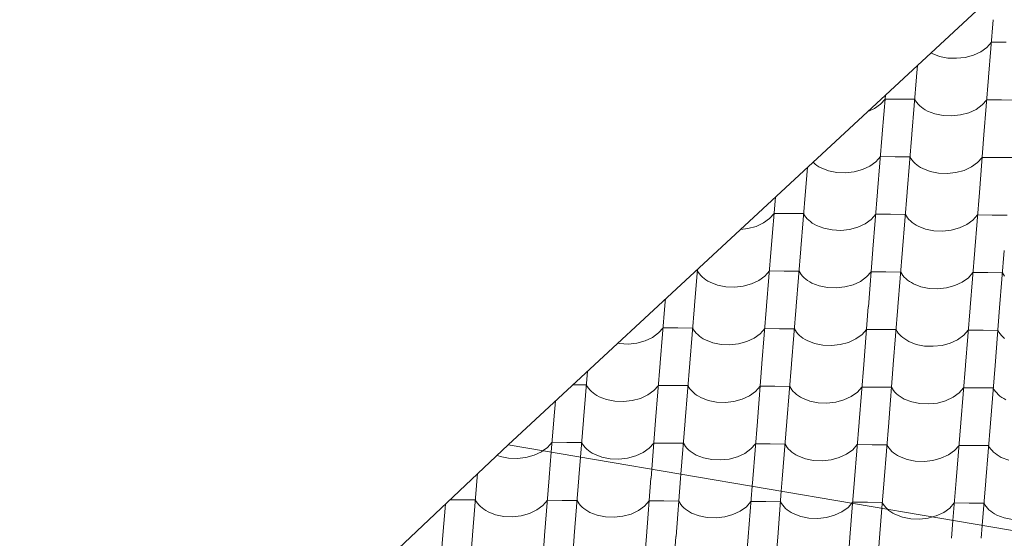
# Model space of a CAD drawing. Header units: millimetres. Extents: x -124639 to 133188, y -48358 to 76648.
# Tile 10 of 49: x 1153 to 2747, y 8548 to 9388. Entities that reach past the tile are written whole.
import ezdxf

# ---------------------------------------------------------------- set-up
doc = ezdxf.new("R2010")
doc.units = ezdxf.units.MM
doc.header["$MEASUREMENT"] = 0
doc.layers.add('Konstrukce - střechy a skořepiny', color=7, linetype='Continuous')
doc.layers.add('Výplně - Povrchové', color=7, linetype='Continuous')

# ---------------------------------------------------------------- blocks, each defined once
blk = doc.blocks.new('*X2')
at = {"layer": 'Výplně - Povrchové', "color": 7, "linetype": 'Continuous', "lineweight": 13}
for p, q in [((2728.7, 9387.6), (2721.2, 9294.7)), ((2708.6, 9335.9), (2718.4, 9343)), ((2718.4, 9343), (2725.8, 9351.4)), ((2749.7, 9351.2), (2725.8, 9351.4)), ((2627.9, 9334.1), (2629.7, 9333.1)), ((2629.7, 9333.1), (2641.7, 9328.4)), ((2641.7, 9328.4), (2655.1, 9325.7)), ((2655.1, 9325.7), (2669.3, 9325.2)), ((2669.3, 9325.2), (2683.3, 9326.7)), ((2683.3, 9326.7), (2696.7, 9330.4)), ((2696.7, 9330.4), (2708.6, 9335.9)), ((2606, 9313.7), (2604.5, 9295.6)), ((2604.5, 9295.2), (2597, 9202.3)), ((2721.2, 9294.3), (2713.7, 9201.4)), ((2546.3, 9251), (2553.6, 9259.3)), ((2554.1, 9265.6), (2549.1, 9202.7)), ((2577.6, 9259.2), (2553.6, 9259.3)), ((2601.6, 9259), (2577.6, 9259.2)), ((2601.6, 9259), (2603.1, 9256.2)), ((2524.9, 9238.5), (2536.4, 9243.9)), ((2536.4, 9243.9), (2546.3, 9251)), ((2603.1, 9256.2), (2605, 9253.4)), ((2605, 9253.4), (2607.2, 9250.8)), ((2607.2, 9250.8), (2609.7, 9248.3)), ((2609.7, 9248.3), (2612.5, 9246)), ((2612.5, 9246), (2615.5, 9243.8)), ((2615.5, 9243.8), (2618.7, 9241.7)), ((2701.1, 9242.6), (2710.9, 9249.7)), ((2710.9, 9249.7), (2718.3, 9258.1)), ((2742.2, 9257.9), (2718.3, 9258.1)), ((2766.2, 9257.7), (2742.2, 9257.9)), ((2618.7, 9241.7), (2622.2, 9239.8)), ((2622.2, 9239.8), (2634.2, 9235.2)), ((2634.2, 9235.2), (2647.6, 9232.5)), ((2647.6, 9232.5), (2661.8, 9231.9)), ((2661.8, 9231.9), (2675.8, 9233.5)), ((2675.8, 9233.5), (2689.2, 9237.1)), ((2689.2, 9237.1), (2701.1, 9242.6)), ((2549, 9202.3), (2541.6, 9109.4)), ((2597, 9202), (2589.5, 9109)), ((2713.7, 9201.1), (2706.2, 9108.1)), ((2538.8, 9157.7), (2546.1, 9166.1)), ((2570.1, 9165.9), (2546.1, 9166.1)), ((2594, 9165.7), (2570.1, 9165.9)), ((2594, 9165.7), (2595.6, 9162.9)), ((2703.4, 9156.4), (2710.8, 9164.8)), ((2734.7, 9164.6), (2710.8, 9164.8)), ((2758.7, 9164.4), (2734.7, 9164.6)), ((2427.9, 9148.6), (2424.8, 9110.3)), ((2436.9, 9157), (2437.6, 9156.3)), ((2437.6, 9156.3), (2440.3, 9154)), ((2440.3, 9154), (2443.3, 9151.8)), ((2443.3, 9151.8), (2446.6, 9149.7)), ((2446.6, 9149.7), (2450, 9147.8)), ((2450, 9147.8), (2462.1, 9143.1)), ((2517, 9145.1), (2528.9, 9150.6)), ((2528.9, 9150.6), (2538.8, 9157.7)), ((2595.6, 9162.9), (2597.5, 9160.2)), ((2597.5, 9160.2), (2599.7, 9157.6)), ((2599.7, 9157.6), (2602.2, 9155.1)), ((2602.2, 9155.1), (2605, 9152.7)), ((2605, 9152.7), (2608, 9150.5)), ((2608, 9150.5), (2611.2, 9148.4)), ((2611.2, 9148.4), (2614.7, 9146.6)), ((2681.7, 9143.8), (2693.6, 9149.3)), ((2693.6, 9149.3), (2703.4, 9156.4)), ((2462.1, 9143.1), (2475.5, 9140.4)), ((2475.5, 9140.4), (2489.6, 9139.9)), ((2489.6, 9139.9), (2503.7, 9141.4)), ((2503.7, 9141.4), (2517, 9145.1)), ((2614.7, 9146.6), (2626.7, 9141.9)), ((2626.7, 9141.9), (2640.1, 9139.2)), ((2640.1, 9139.2), (2654.2, 9138.6)), ((2654.2, 9138.6), (2668.3, 9140.2)), ((2668.3, 9140.2), (2681.7, 9143.8)), ((2376.1, 9100.6), (2369.4, 9017.4)), ((2424.8, 9109.9), (2417.3, 9017)), ((2541.5, 9109), (2534.1, 9016.1)), ((2589.5, 9108.7), (2582, 9015.7)), ((2706.2, 9107.8), (2698.7, 9014.8)), ((2366.6, 9065.7), (2374, 9074)), ((2397.9, 9073.9), (2374, 9074)), ((2421.9, 9073.7), (2397.9, 9073.9)), ((2421.9, 9073.7), (2423.5, 9070.9)), ((2423.5, 9070.9), (2425.4, 9068.1)), ((2425.4, 9068.1), (2427.6, 9065.5)), ((2531.3, 9064.4), (2538.6, 9072.8)), ((2562.6, 9072.6), (2538.6, 9072.8)), ((2586.5, 9072.4), (2562.6, 9072.6)), ((2586.5, 9072.4), (2588.1, 9069.6)), ((2588.1, 9069.6), (2590, 9066.9)), ((2695.9, 9063.2), (2703.3, 9071.5)), ((2727.2, 9071.3), (2703.3, 9071.5)), ((2751.2, 9071.2), (2727.2, 9071.3)), ((2331.5, 9049.4), (2344.9, 9053)), ((2344.9, 9053), (2356.8, 9058.6)), ((2356.8, 9058.6), (2366.6, 9065.7)), ((2427.6, 9065.5), (2430.1, 9063)), ((2430.1, 9063), (2432.8, 9060.7)), ((2432.8, 9060.7), (2435.8, 9058.5)), ((2435.8, 9058.5), (2439.1, 9056.4)), ((2439.1, 9056.4), (2442.5, 9054.5)), ((2442.5, 9054.5), (2454.6, 9049.9)), ((2496.2, 9048.2), (2509.5, 9051.8)), ((2509.5, 9051.8), (2521.4, 9057.3)), ((2521.4, 9057.3), (2531.3, 9064.4)), ((2590, 9066.9), (2592.2, 9064.3)), ((2592.2, 9064.3), (2594.7, 9061.8)), ((2594.7, 9061.8), (2597.5, 9059.4)), ((2597.5, 9059.4), (2600.5, 9057.2)), ((2600.5, 9057.2), (2603.7, 9055.2)), ((2603.7, 9055.2), (2607.2, 9053.3)), ((2607.2, 9053.3), (2619.2, 9048.6)), ((2674.2, 9050.5), (2686.1, 9056)), ((2686.1, 9056), (2695.9, 9063.2)), ((2319.5, 9048.1), (2331.5, 9049.4)), ((2454.6, 9049.9), (2468, 9047.2)), ((2468, 9047.2), (2482.1, 9046.6)), ((2482.1, 9046.6), (2496.2, 9048.2)), ((2619.2, 9048.6), (2632.6, 9045.9)), ((2632.6, 9045.9), (2646.7, 9045.3)), ((2646.7, 9045.3), (2660.8, 9046.9)), ((2660.8, 9046.9), (2674.2, 9050.5)), ((2369.4, 9017), (2361.9, 8924.1)), ((2417.3, 9016.7), (2409.8, 8923.7)), ((2534, 9015.8), (2526.6, 8922.8)), ((2582, 9015.4), (2574.5, 8922.5)), ((2698.7, 9014.5), (2691.2, 8921.6)), ((2746.6, 9014.1), (2739.1, 8921.2)), ((2249.9, 8983.5), (2245.2, 8925)), ((2249.8, 8981.7), (2247.9, 8981.7)), ((2249.8, 8981.7), (2251.3, 8978.8)), ((2251.3, 8978.8), (2253.2, 8976.1)), ((2253.2, 8976.1), (2255.4, 8973.5)), ((2255.4, 8973.5), (2257.9, 8971)), ((2349.3, 8965.3), (2359.1, 8972.4)), ((2359.1, 8972.4), (2366.5, 8980.8)), ((2390.4, 8980.6), (2366.5, 8980.8)), ((2414.4, 8980.4), (2390.4, 8980.6)), ((2414.4, 8980.4), (2416, 8977.6)), ((2416, 8977.6), (2417.9, 8974.9)), ((2417.9, 8974.9), (2420.1, 8972.3)), ((2420.1, 8972.3), (2422.6, 8969.8)), ((2523.8, 8971.1), (2531.1, 8979.5)), ((2555.1, 8979.3), (2531.1, 8979.5)), ((2579, 8979.1), (2555.1, 8979.3)), ((2579, 8979.1), (2580.6, 8976.3)), ((2580.6, 8976.3), (2582.5, 8973.6)), ((2582.5, 8973.6), (2584.7, 8971)), ((2688.4, 8969.9), (2695.8, 8978.2)), ((2719.7, 8978.1), (2695.8, 8978.2)), ((2743.7, 8977.9), (2719.7, 8978.1)), ((2743.7, 8977.9), (2745.3, 8975.1)), ((2745.3, 8975.1), (2747.2, 8972.3)), ((2257.9, 8971), (2260.7, 8968.7)), ((2260.7, 8968.7), (2263.7, 8966.5)), ((2263.7, 8966.5), (2266.9, 8964.4)), ((2266.9, 8964.4), (2270.4, 8962.5)), ((2270.4, 8962.5), (2282.4, 8957.8)), ((2282.4, 8957.8), (2295.8, 8955.1)), ((2310, 8954.6), (2324, 8956.1)), ((2324, 8956.1), (2337.4, 8959.8)), ((2337.4, 8959.8), (2349.3, 8965.3)), ((2422.6, 8969.8), (2425.3, 8967.4)), ((2425.3, 8967.4), (2428.3, 8965.2)), ((2428.3, 8965.2), (2431.6, 8963.1)), ((2431.6, 8963.1), (2435, 8961.3)), ((2435, 8961.3), (2447.1, 8956.6)), ((2447.1, 8956.6), (2460.5, 8953.9)), ((2488.7, 8954.9), (2502, 8958.5)), ((2502, 8958.5), (2513.9, 8964)), ((2513.9, 8964), (2523.8, 8971.1)), ((2584.7, 8971), (2587.2, 8968.5)), ((2587.2, 8968.5), (2590, 8966.1)), ((2590, 8966.1), (2593, 8963.9)), ((2593, 8963.9), (2596.2, 8961.9)), ((2596.2, 8961.9), (2599.7, 8960)), ((2599.7, 8960), (2611.7, 8955.3)), ((2653.3, 8953.6), (2666.7, 8957.2)), ((2666.7, 8957.2), (2678.6, 8962.8)), ((2678.6, 8962.8), (2688.4, 8969.9)), ((2295.8, 8955.1), (2310, 8954.6)), ((2460.5, 8953.9), (2474.6, 8953.3)), ((2474.6, 8953.3), (2488.7, 8954.9)), ((2611.7, 8955.3), (2625.1, 8952.6)), ((2625.1, 8952.6), (2639.2, 8952)), ((2639.2, 8952), (2653.3, 8953.6)), ((2197.2, 8925), (2189.8, 8832.1)), ((2198.1, 8935.5), (2197.3, 8925.3)), ((2245.2, 8924.6), (2237.7, 8831.7)), ((2361.9, 8923.7), (2354.4, 8830.8)), ((2409.8, 8923.4), (2402.3, 8830.4)), ((2526.5, 8922.5), (2519.1, 8829.5)), ((2574.5, 8922.1), (2567, 8829.2)), ((2691.2, 8921.2), (2683.7, 8828.3)), ((2739.1, 8920.9), (2731.6, 8827.9)), ((2177.1, 8873.3), (2187, 8880.4)), ((2187, 8880.4), (2194.3, 8888.7)), ((2218.3, 8888.6), (2194.3, 8888.7)), ((2242.3, 8888.4), (2218.3, 8888.6)), ((2242.3, 8888.4), (2243.8, 8885.6)), ((2243.8, 8885.6), (2245.7, 8882.8)), ((2245.7, 8882.8), (2247.9, 8880.2)), ((2247.9, 8880.2), (2250.4, 8877.7)), ((2250.4, 8877.7), (2253.2, 8875.4)), ((2341.8, 8872), (2351.6, 8879.1)), ((2351.6, 8879.1), (2359, 8887.5)), ((2382.9, 8887.3), (2359, 8887.5)), ((2406.9, 8887.1), (2382.9, 8887.3)), ((2406.9, 8887.1), (2408.5, 8884.3)), ((2408.5, 8884.3), (2410.4, 8881.6)), ((2410.4, 8881.6), (2412.6, 8879)), ((2412.6, 8879), (2415.1, 8876.5)), ((2415.1, 8876.5), (2417.8, 8874.1)), ((2506.4, 8870.7), (2516.3, 8877.9)), ((2516.3, 8877.9), (2523.6, 8886.2)), ((2547.6, 8886), (2523.6, 8886.2)), ((2571.5, 8885.9), (2547.6, 8886)), ((2571.5, 8885.9), (2573.1, 8883)), ((2573.1, 8883), (2575, 8880.3)), ((2575, 8880.3), (2577.2, 8877.7)), ((2577.2, 8877.7), (2579.7, 8875.2)), ((2671.1, 8869.5), (2680.9, 8876.6)), ((2680.9, 8876.6), (2688.3, 8885)), ((2712.2, 8884.8), (2688.3, 8885)), ((2736.2, 8884.6), (2712.2, 8884.8)), ((2736.2, 8884.6), (2737.8, 8881.8)), ((2737.8, 8881.8), (2739.7, 8879.1)), ((2739.7, 8879.1), (2741.9, 8876.4)), ((2741.9, 8876.4), (2744.4, 8874)), ((2120.7, 8863.7), (2123.7, 8863.1)), ((2123.7, 8863.1), (2137.8, 8862.5)), ((2137.8, 8862.5), (2151.9, 8864.1)), ((2151.9, 8864.1), (2165.2, 8867.7)), ((2165.2, 8867.7), (2177.1, 8873.3)), ((2253.2, 8875.4), (2256.2, 8873.2)), ((2256.2, 8873.2), (2259.4, 8871.1)), ((2259.4, 8871.1), (2262.9, 8869.2)), ((2262.9, 8869.2), (2274.9, 8864.6)), ((2274.9, 8864.6), (2288.3, 8861.9)), ((2288.3, 8861.9), (2302.5, 8861.3)), ((2302.5, 8861.3), (2316.5, 8862.9)), ((2316.5, 8862.9), (2329.9, 8866.5)), ((2329.9, 8866.5), (2341.8, 8872)), ((2417.8, 8874.1), (2420.8, 8871.9)), ((2420.8, 8871.9), (2424.1, 8869.9)), ((2424.1, 8869.9), (2427.5, 8868)), ((2427.5, 8868), (2439.6, 8863.3)), ((2439.6, 8863.3), (2453, 8860.6)), ((2453, 8860.6), (2467.1, 8860)), ((2467.1, 8860), (2481.2, 8861.6)), ((2481.2, 8861.6), (2494.5, 8865.2)), ((2494.5, 8865.2), (2506.4, 8870.7)), ((2579.7, 8875.2), (2582.5, 8872.9)), ((2582.5, 8872.9), (2585.5, 8870.7)), ((2585.5, 8870.7), (2588.7, 8868.6)), ((2588.7, 8868.6), (2592.2, 8866.7)), ((2592.2, 8866.7), (2604.2, 8862)), ((2604.2, 8862), (2617.6, 8859.3)), ((2631.7, 8858.8), (2645.8, 8860.3)), ((2645.8, 8860.3), (2659.2, 8864)), ((2659.2, 8864), (2671.1, 8869.5)), ((2744.4, 8874), (2747.1, 8871.6)), ((2617.6, 8859.3), (2631.7, 8858.8)), ((2189.7, 8831.7), (2182.3, 8738.8)), ((2237.7, 8831.4), (2230.2, 8738.4)), ((2354.4, 8830.5), (2346.9, 8737.5)), ((2402.3, 8830.1), (2394.8, 8737.2)), ((2519, 8829.2), (2511.5, 8736.3)), ((2567, 8828.8), (2559.5, 8735.9)), ((2071.9, 8818.4), (2065.5, 8739.7)), ((2683.7, 8827.9), (2676.2, 8735)), ((2731.6, 8827.6), (2724.1, 8734.6)), ((2070.1, 8796.4), (2048.3, 8796.5)), ((2070.1, 8796.4), (2071.7, 8793.5)), ((2071.7, 8793.5), (2073.6, 8790.8)), ((2073.6, 8790.8), (2075.8, 8788.2)), ((2075.8, 8788.2), (2078.3, 8785.7)), ((2078.3, 8785.7), (2081, 8783.4)), ((2081, 8783.4), (2084, 8781.2)), ((2084, 8781.2), (2087.3, 8779.1)), ((2169.6, 8780), (2179.5, 8787.1)), ((2179.5, 8787.1), (2186.8, 8795.5)), ((2210.8, 8795.3), (2186.8, 8795.5)), ((2234.8, 8795.1), (2210.8, 8795.3)), ((2234.8, 8795.1), (2236.3, 8792.3)), ((2236.3, 8792.3), (2238.2, 8789.6)), ((2238.2, 8789.6), (2240.4, 8787)), ((2240.4, 8787), (2242.9, 8784.5)), ((2242.9, 8784.5), (2245.7, 8782.1)), ((2245.7, 8782.1), (2248.7, 8779.9)), ((2334.3, 8778.7), (2344.1, 8785.8)), ((2344.1, 8785.8), (2351.5, 8794.2)), ((2375.4, 8794), (2351.5, 8794.2)), ((2399.4, 8793.8), (2375.4, 8794)), ((2399.4, 8793.8), (2401, 8791)), ((2401, 8791), (2402.9, 8788.3)), ((2402.9, 8788.3), (2405.1, 8785.7)), ((2405.1, 8785.7), (2407.6, 8783.2)), ((2407.6, 8783.2), (2410.3, 8780.8)), ((2410.3, 8780.8), (2413.3, 8778.6)), ((2498.9, 8777.5), (2508.8, 8784.6)), ((2508.8, 8784.6), (2516.1, 8792.9)), ((2540.1, 8792.8), (2516.1, 8792.9)), ((2564, 8792.6), (2540.1, 8792.8)), ((2564, 8792.6), (2565.6, 8789.8)), ((2565.6, 8789.8), (2567.5, 8787)), ((2567.5, 8787), (2569.7, 8784.4)), ((2569.7, 8784.4), (2572.2, 8781.9)), ((2572.2, 8781.9), (2575, 8779.6)), ((2663.6, 8776.2), (2673.4, 8783.3)), ((2673.4, 8783.3), (2680.8, 8791.7)), ((2704.7, 8791.5), (2680.8, 8791.7)), ((2728.7, 8791.3), (2704.7, 8791.5)), ((2728.7, 8791.3), (2730.3, 8788.5)), ((2730.3, 8788.5), (2732.2, 8785.8)), ((2732.2, 8785.8), (2734.4, 8783.2)), ((2734.4, 8783.2), (2736.8, 8780.7)), ((2736.8, 8780.7), (2739.6, 8778.3)), ((2020.1, 8770.4), (2017.6, 8740)), ((2087.3, 8779.1), (2090.7, 8777.2)), ((2090.7, 8777.2), (2102.8, 8772.5)), ((2102.8, 8772.5), (2116.2, 8769.8)), ((2116.2, 8769.8), (2130.3, 8769.3)), ((2130.3, 8769.3), (2144.4, 8770.8)), ((2144.4, 8770.8), (2157.7, 8774.5)), ((2157.7, 8774.5), (2169.6, 8780)), ((2248.7, 8779.9), (2251.9, 8777.8)), ((2251.9, 8777.8), (2255.4, 8776)), ((2255.4, 8776), (2267.4, 8771.3)), ((2267.4, 8771.3), (2280.8, 8768.6)), ((2280.8, 8768.6), (2294.9, 8768)), ((2294.9, 8768), (2309, 8769.6)), ((2309, 8769.6), (2322.4, 8773.2)), ((2322.4, 8773.2), (2334.3, 8778.7)), ((2413.3, 8778.6), (2416.6, 8776.6)), ((2416.6, 8776.6), (2420, 8774.7)), ((2420, 8774.7), (2432.1, 8770)), ((2432.1, 8770), (2445.5, 8767.3)), ((2445.5, 8767.3), (2459.6, 8766.7)), ((2459.6, 8766.7), (2473.7, 8768.3)), ((2473.7, 8768.3), (2487, 8771.9)), ((2487, 8771.9), (2498.9, 8777.5)), ((2575, 8779.6), (2578, 8777.4)), ((2578, 8777.4), (2581.2, 8775.3)), ((2581.2, 8775.3), (2584.7, 8773.4)), ((2584.7, 8773.4), (2596.7, 8768.8)), ((2596.7, 8768.8), (2610.1, 8766.1)), ((2610.1, 8766.1), (2624.2, 8765.5)), ((2624.2, 8765.5), (2638.3, 8767)), ((2638.3, 8767), (2651.7, 8770.7)), ((2651.7, 8770.7), (2663.6, 8776.2)), ((2739.6, 8778.3), (2742.6, 8776.1)), ((2742.6, 8776.1), (2745.8, 8774.1)), ((2745.8, 8774.1), (2749.3, 8772.2)), ((2017.6, 8739.7), (2013.4, 8687.6)), ((2065.5, 8739.3), (2060.7, 8679.5)), ((2182.2, 8738.4), (2175.9, 8659.9)), ((2230.2, 8738.1), (2223.2, 8651.9)), ((2346.9, 8737.2), (2339.4, 8644.2)), ((2394.8, 8736.8), (2387.3, 8643.9)), ((2511.5, 8735.9), (2504, 8643)), ((2559.5, 8735.6), (2552, 8642.6)), ((2676.2, 8734.7), (2668.7, 8641.7)), ((2724.1, 8734.3), (2716.6, 8641.4)), ((2007.3, 8695.1), (2014.7, 8703.4)), ((2038.6, 8703.3), (2014.7, 8703.4)), ((2062.6, 8703.1), (2038.6, 8703.3)), ((2062.6, 8703.1), (2064.2, 8700.3)), ((2172, 8693.8), (2179.3, 8702.2)), ((2203.3, 8702), (2179.3, 8702.2)), ((2227.2, 8701.8), (2203.3, 8702)), ((2227.2, 8701.8), (2228.8, 8699)), ((2000.1, 8689.9), (2007.3, 8695.1)), ((2064.2, 8700.3), (2066.1, 8697.5)), ((2066.1, 8697.5), (2068.3, 8694.9)), ((2068.3, 8694.9), (2070.8, 8692.4)), ((2070.8, 8692.4), (2073.5, 8690.1)), ((2073.5, 8690.1), (2076.5, 8687.9)), ((2076.5, 8687.9), (2079.8, 8685.8)), ((2079.8, 8685.8), (2083.2, 8683.9)), ((2150.2, 8681.2), (2162.1, 8686.7)), ((2162.1, 8686.7), (2172, 8693.8)), ((2228.8, 8699), (2230.7, 8696.3)), ((2230.7, 8696.3), (2232.9, 8693.7)), ((2232.9, 8693.7), (2235.4, 8691.2)), ((2235.4, 8691.2), (2238.2, 8688.8)), ((2238.2, 8688.8), (2241.2, 8686.6)), ((2241.2, 8686.6), (2244.4, 8684.6)), ((2314.9, 8679.9), (2326.8, 8685.4)), ((2326.8, 8685.4), (2336.6, 8692.6)), ((2336.6, 8692.6), (2344, 8700.9)), ((2367.9, 8700.7), (2344, 8700.9)), ((2391.9, 8700.6), (2367.9, 8700.7)), ((2391.9, 8700.6), (2393.5, 8697.7)), ((2393.5, 8697.7), (2395.4, 8695)), ((2395.4, 8695), (2397.6, 8692.4)), ((2397.6, 8692.4), (2400.1, 8689.9)), ((2400.1, 8689.9), (2402.8, 8687.6)), ((2402.8, 8687.6), (2405.8, 8685.4)), ((2405.8, 8685.4), (2409, 8683.3)), ((2491.4, 8684.2), (2501.3, 8691.3)), ((2501.3, 8691.3), (2508.6, 8699.7)), ((2532.6, 8699.5), (2508.6, 8699.7)), ((2556.5, 8699.3), (2532.6, 8699.5)), ((2556.5, 8699.3), (2558.1, 8696.5)), ((2558.1, 8696.5), (2560, 8693.8)), ((2560, 8693.8), (2562.2, 8691.1)), ((2562.2, 8691.1), (2564.7, 8688.7)), ((2564.7, 8688.7), (2567.4, 8686.3)), ((2567.4, 8686.3), (2570.5, 8684.1)), ((2656.1, 8682.9), (2665.9, 8690)), ((2665.9, 8690), (2673.3, 8698.4)), ((2697.2, 8698.2), (2673.3, 8698.4)), ((2721.2, 8698), (2697.2, 8698.2)), ((2721.2, 8698), (2722.8, 8695.2)), ((2722.8, 8695.2), (2724.7, 8692.5)), ((2724.7, 8692.5), (2726.9, 8689.9)), ((2726.9, 8689.9), (2729.3, 8687.4)), ((2729.3, 8687.4), (2732.1, 8685)), ((2732.1, 8685), (2735.1, 8682.8)), ((2083.2, 8683.9), (2095.3, 8679.3)), ((2095.3, 8679.3), (2108.7, 8676.6)), ((2108.7, 8676.6), (2122.8, 8676)), ((2122.8, 8676), (2136.9, 8677.5)), ((2136.9, 8677.5), (2150.2, 8681.2)), ((2244.4, 8684.6), (2247.9, 8682.7)), ((2247.9, 8682.7), (2259.9, 8678)), ((2259.9, 8678), (2273.3, 8675.3)), ((2273.3, 8675.3), (2287.4, 8674.7)), ((2287.4, 8674.7), (2301.5, 8676.3)), ((2301.5, 8676.3), (2314.9, 8679.9)), ((2409, 8683.3), (2412.5, 8681.4)), ((2412.5, 8681.4), (2424.6, 8676.7)), ((2424.6, 8676.7), (2438, 8674)), ((2438, 8674), (2452.1, 8673.5)), ((2452.1, 8673.5), (2466.2, 8675)), ((2466.2, 8675), (2479.5, 8678.7)), ((2479.5, 8678.7), (2491.4, 8684.2)), ((2570.5, 8684.1), (2573.7, 8682)), ((2573.7, 8682), (2577.2, 8680.2)), ((2577.2, 8680.2), (2589.2, 8675.5)), ((2589.2, 8675.5), (2602.6, 8672.8)), ((2602.6, 8672.8), (2616.7, 8672.2)), ((2616.7, 8672.2), (2630.8, 8673.8)), ((2630.8, 8673.8), (2644.1, 8677.4)), ((2644.1, 8677.4), (2656.1, 8682.9)), ((2735.1, 8682.8), (2738.3, 8680.8)), ((2738.3, 8680.8), (2741.8, 8678.9)), ((2741.8, 8678.9), (2753.9, 8674.2)), ((2339.4, 8643.9), (2338.4, 8632.2)), ((2387.3, 8643.5), (2385.7, 8624.2)), ((2504, 8642.6), (2501, 8604.5)), ((2552, 8642.3), (2548.3, 8596.5)), ((2668.7, 8641.4), (2663.5, 8576.9)), ((2716.6, 8641), (2710.8, 8568.8)), ((2499.7, 8604.8), (2501.1, 8606.4)), ((2525.1, 8606.2), (2501.1, 8606.4)), ((2549, 8606), (2525.1, 8606.2)), ((2549, 8606), (2550.6, 8603.2)), ((2550.6, 8603.2), (2552.5, 8600.5)), ((2552.5, 8600.5), (2554.7, 8597.9)), ((2554.7, 8597.9), (2557.2, 8595.4)), ((2557.2, 8595.4), (2557.8, 8594.9)), ((2636.6, 8584.1), (2648.6, 8589.6)), ((2648.6, 8589.6), (2658.4, 8596.8)), ((2658.4, 8596.8), (2665.7, 8605.1)), ((2689.7, 8604.9), (2665.7, 8605.1)), ((2713.7, 8604.8), (2689.7, 8604.9)), ((2713.7, 8604.8), (2715.3, 8601.9)), ((2715.3, 8601.9), (2717.2, 8599.2)), ((2717.2, 8599.2), (2719.4, 8596.6)), ((2719.4, 8596.6), (2721.8, 8594.1)), ((2721.8, 8594.1), (2724.6, 8591.8)), ((2724.6, 8591.8), (2727.6, 8589.5)), ((2727.6, 8589.5), (2730.8, 8587.5)), ((2630.6, 8582.5), (2636.6, 8584.1)), ((2730.8, 8587.5), (2734.3, 8585.6)), ((2734.3, 8585.6), (2746.3, 8580.9)), ((2746.3, 8580.9), (2759.8, 8578.2))]:
    blk.add_line(p, q, dxfattribs=at)
blk = doc.blocks.new('výplň_1_1', base_point=(0, 0))
at = {"layer": 'Výplně - Povrchové', "color": 7, "linetype": 'Continuous', "lineweight": 13}
blk.add_blockref('*X2', (0, 0), dxfattribs=at)
blk = doc.blocks.new('*X4')
at = {"layer": 'Výplně - Povrchové', "color": 7, "linetype": 'Continuous', "lineweight": 13}
for p, q in [((1985.6, 8682.4), (1997.5, 8687.9)), ((1997.5, 8687.9), (2000.1, 8689.9)), ((2013.4, 8687.6), (2010.1, 8646.4)), ((1925.5, 8682.3), (1930.6, 8680.3)), ((1930.6, 8680.3), (1944.1, 8677.6)), ((1944.1, 8677.6), (1958.2, 8677.1)), ((1958.2, 8677.1), (1972.2, 8678.7)), ((1972.2, 8678.7), (1985.6, 8682.4)), ((2060.7, 8679.5), (2058.1, 8646.1)), ((2175.9, 8659.9), (2174.8, 8645.4)), ((1893.4, 8646.7), (1886, 8552.9)), ((1893.9, 8652.4), (1893.4, 8647.1)), ((2010.1, 8646), (2002.7, 8552.2)), ((2058, 8645.7), (2050.6, 8551.9)), ((2174.7, 8645), (2167.3, 8551.2)), ((2222.7, 8644.7), (2215.3, 8550.9)), ((2223.2, 8651.9), (2222.7, 8645.1)), ((2338.4, 8632.2), (2332, 8550.2)), ((2385.7, 8624.2), (2379.9, 8549.9)), ((1866.6, 8610.3), (1849.5, 8610.4)), ((1890.5, 8610.1), (1866.6, 8610.3)), ((1890.5, 8610.1), (1892.1, 8607.3)), ((1892.1, 8607.3), (1894, 8604.6)), ((1999.9, 8601), (2007.2, 8609.4)), ((2031.2, 8609.3), (2007.2, 8609.4)), ((2055.1, 8609.1), (2031.2, 8609.3)), ((2055.1, 8609.1), (2056.7, 8606.3)), ((2056.7, 8606.3), (2058.6, 8603.5)), ((2164.5, 8600), (2171.8, 8608.4)), ((2195.8, 8608.3), (2171.8, 8608.4)), ((2219.8, 8608.1), (2195.8, 8608.3)), ((2219.8, 8608.1), (2221.4, 8605.3)), ((2329.2, 8599), (2336.5, 8607.4)), ((2360.4, 8607.3), (2336.5, 8607.4)), ((2384.4, 8607.1), (2360.4, 8607.3)), ((2384.4, 8607.1), (2386, 8604.3)), ((1842, 8603.4), (1838.1, 8553.2)), ((1894, 8604.6), (1896.2, 8601.9)), ((1896.2, 8601.9), (1898.7, 8599.4)), ((1898.7, 8599.4), (1901.4, 8597)), ((1901.4, 8597), (1904.4, 8594.8)), ((1904.4, 8594.8), (1907.7, 8592.7)), ((1907.7, 8592.7), (1911.1, 8590.8)), ((1911.1, 8590.8), (1923.2, 8586.1)), ((1978.1, 8588.2), (1990, 8593.8)), ((1990, 8593.8), (1999.9, 8601)), ((2058.6, 8603.5), (2060.8, 8600.9)), ((2060.8, 8600.9), (2063.3, 8598.4)), ((2063.3, 8598.4), (2066.1, 8596)), ((2066.1, 8596), (2069.1, 8593.8)), ((2069.1, 8593.8), (2072.3, 8591.7)), ((2072.3, 8591.7), (2075.8, 8589.8)), ((2075.8, 8589.8), (2087.8, 8585.1)), ((2142.8, 8587.2), (2154.7, 8592.8)), ((2154.7, 8592.8), (2164.5, 8600)), ((2221.4, 8605.3), (2223.3, 8602.5)), ((2223.3, 8602.5), (2225.5, 8599.9)), ((2225.5, 8599.9), (2227.9, 8597.4)), ((2227.9, 8597.4), (2230.7, 8595)), ((2230.7, 8595), (2233.7, 8592.8)), ((2233.7, 8592.8), (2236.9, 8590.7)), ((2236.9, 8590.7), (2240.4, 8588.8)), ((2307.4, 8586.2), (2319.3, 8591.8)), ((2319.3, 8591.8), (2329.2, 8599)), ((2386, 8604.3), (2387.9, 8601.5)), ((2387.9, 8601.5), (2390.1, 8598.9)), ((2390.1, 8598.9), (2392.6, 8596.4)), ((2392.6, 8596.4), (2395.3, 8594)), ((2395.3, 8594), (2398.3, 8591.8)), ((2398.3, 8591.8), (2401.6, 8589.7)), ((2401.6, 8589.7), (2405, 8587.8)), ((2472, 8585.2), (2483.9, 8590.7)), ((2483.9, 8590.7), (2493.8, 8597.9)), ((2493.8, 8597.9), (2499.7, 8604.8)), ((2501, 8604.5), (2496.6, 8549.2)), ((2548.3, 8596.5), (2544.5, 8548.9)), ((2557.8, 8594.9), (2559.9, 8593)), ((2559.9, 8593), (2563, 8590.8)), ((2563, 8590.8), (2566.2, 8588.7)), ((1923.2, 8586.1), (1936.6, 8583.4)), ((1936.6, 8583.4), (1950.7, 8582.9)), ((1950.7, 8582.9), (1964.8, 8584.5)), ((1964.8, 8584.5), (1978.1, 8588.2)), ((2087.8, 8585.1), (2101.2, 8582.4)), ((2101.2, 8582.4), (2115.4, 8581.9)), ((2115.4, 8581.9), (2129.4, 8583.5)), ((2129.4, 8583.5), (2142.8, 8587.2)), ((2240.4, 8588.8), (2252.5, 8584.1)), ((2252.5, 8584.1), (2265.9, 8581.4)), ((2265.9, 8581.4), (2280, 8580.9)), ((2280, 8580.9), (2294.1, 8582.5)), ((2294.1, 8582.5), (2307.4, 8586.2)), ((2405, 8587.8), (2417.1, 8583.1)), ((2417.1, 8583.1), (2430.5, 8580.4)), ((2430.5, 8580.4), (2444.6, 8579.9)), ((2444.6, 8579.9), (2458.7, 8581.5)), ((2458.7, 8581.5), (2472, 8585.2)), ((2566.2, 8588.7), (2569.7, 8586.8)), ((2569.7, 8586.8), (2581.7, 8582.1)), ((2581.7, 8582.1), (2595.1, 8579.4)), ((2595.1, 8579.4), (2609.2, 8578.8)), ((2609.2, 8578.8), (2623.3, 8580.5)), ((2623.3, 8580.5), (2630.6, 8582.5)), ((2663.5, 8576.9), (2661.2, 8548.2)), ((2710.8, 8568.8), (2709.1, 8547.9)), ((1838, 8552.9), (1830.6, 8459)), ((1886, 8552.6), (1878.6, 8458.7)), ((2002.7, 8551.9), (1995.3, 8458)), ((2050.6, 8551.6), (2043.2, 8457.7)), ((2167.3, 8550.8), (2159.9, 8457)), ((2215.2, 8550.6), (2207.8, 8456.7)), ((2331.9, 8549.8), (2324.5, 8456)), ((2379.9, 8549.5), (2372.4, 8455.7)), ((2496.6, 8548.8), (2489.1, 8455)), ((2544.5, 8548.5), (2537.1, 8454.7))]:
    blk.add_line(p, q, dxfattribs=at)
blk = doc.blocks.new('výplň_2_1', base_point=(0, 0))
at = {"layer": 'Výplně - Povrchové', "color": 7, "linetype": 'Continuous', "lineweight": 13}
blk.add_blockref('*X4', (0, 0), dxfattribs=at)

msp = doc.modelspace()

# ---------------------------------------------------------------- linework, layer by layer
at = {"layer": 'Konstrukce - střechy a skořepiny', "color": 7, "linetype": 'Continuous', "lineweight": 13}
for q in [(4176.2, 10769.8), (215, 7063.5), (11498.2, 7071.8)]:
    msp.add_line((1943.6, 8699.5), q, dxfattribs=at)

# ---------------------------------------------------------------- block references
at = {"layer": 'Výplně - Povrchové', "color": 7, "linetype": 'Continuous', "lineweight": 13}
for name in ['výplň_1_1', 'výplň_2_1']:
    msp.add_blockref(name, (0, 0), dxfattribs=at)

doc.saveas('drawing.dxf')
